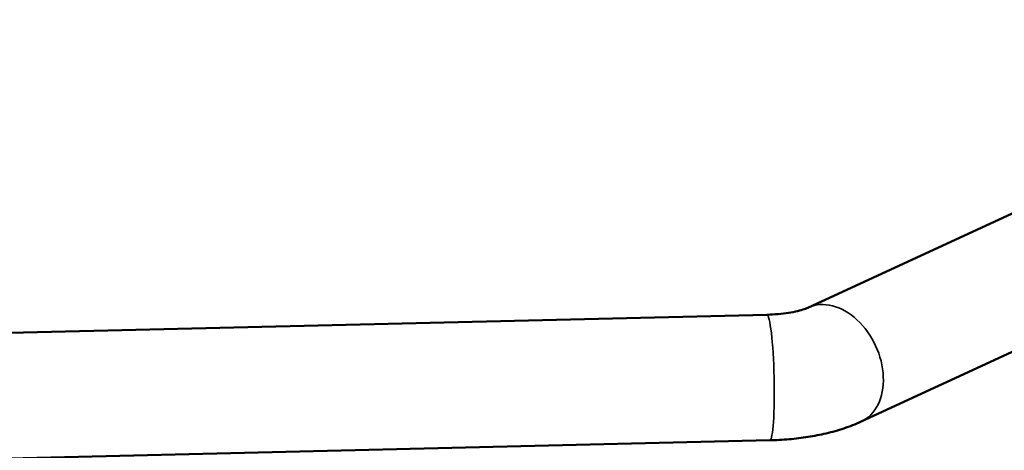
# Model space of a CAD drawing. Header units: millimetres. Extents: x 2768 to 3269, y 2288 to 2733.
# Tile 140 of 256: x 3222.75 to 3229.81, y 2446.82 to 2449.9. Entities that reach past the tile are written whole.
import ezdxf

# ---------------------------------------------------------------- set-up
doc = ezdxf.new("R2010")
doc.units = ezdxf.units.MM
doc.header["$LTSCALE"] = 20
doc.layers.add('Visible (ISO)', color=7, linetype='Continuous', lineweight=50)
doc.layers.add('Visible fina (ISO)', color=7, linetype='Continuous', lineweight=35)

msp = doc.modelspace()

# ---------------------------------------------------------------- linework, layer by layer
at = {"layer": 'Visible (ISO)'}
for p, q in [((3228.40591, 2447.84209), (3233.25166, 2450.08217)), ((3228.78356, 2447.02516), (3233.62931, 2449.26524)), ((3220.47064, 2447.60777), (3228.10745, 2447.79086)), ((3220.49221, 2446.70803), (3228.12902, 2446.89112))]:
    msp.add_line(p, q, dxfattribs=at)
for points in [[(3228.10745, 2447.79086), (3228.13493, 2447.79152), (3228.16202, 2447.79302), (3228.21412, 2447.79758), (3228.23914, 2447.80064), (3228.28574, 2447.80793), (3228.30733, 2447.81217), (3228.34566, 2447.82121), (3228.36239, 2447.826), (3228.38942, 2447.835), (3228.3997, 2447.83922), (3228.40591, 2447.84209)], [(3228.12902, 2446.89112), (3228.1751, 2446.89222), (3228.22102, 2446.89475), (3228.31203, 2446.90271), (3228.35711, 2446.90814), (3228.44603, 2446.92206), (3228.48986, 2446.93053), (3228.57609, 2446.95086), (3228.61847, 2446.96269), (3228.70191, 2446.99047), (3228.74296, 2447.00639), (3228.78356, 2447.02516)]]:
    msp.add_open_spline(points, degree=3, knots=[5.57788238, 5.57788238, 5.57788238, 5.57788238, 5.73620269, 5.73620269, 5.89452299, 5.89452299, 6.0528433, 6.0528433, 6.21116361, 6.21116361, 6.36948391, 6.36948391, 6.36948391, 6.36948391], dxfattribs=at)
at = {"layer": 'Visible fina (ISO)'}
for centre, major_axis, ratio, start_param, end_param in [((3228.59473, 2447.43362), (0.18882, -0.40847), 0.7161939, 0, 3.1415927), ((3228.11824, 2447.34099), (-0.01079, 0.44987), 0.0907948, 3.1415927, 6.2831853)]:
    msp.add_ellipse(centre, major_axis=major_axis, ratio=ratio, start_param=start_param, end_param=end_param, dxfattribs=at)

doc.saveas('drawing.dxf')
